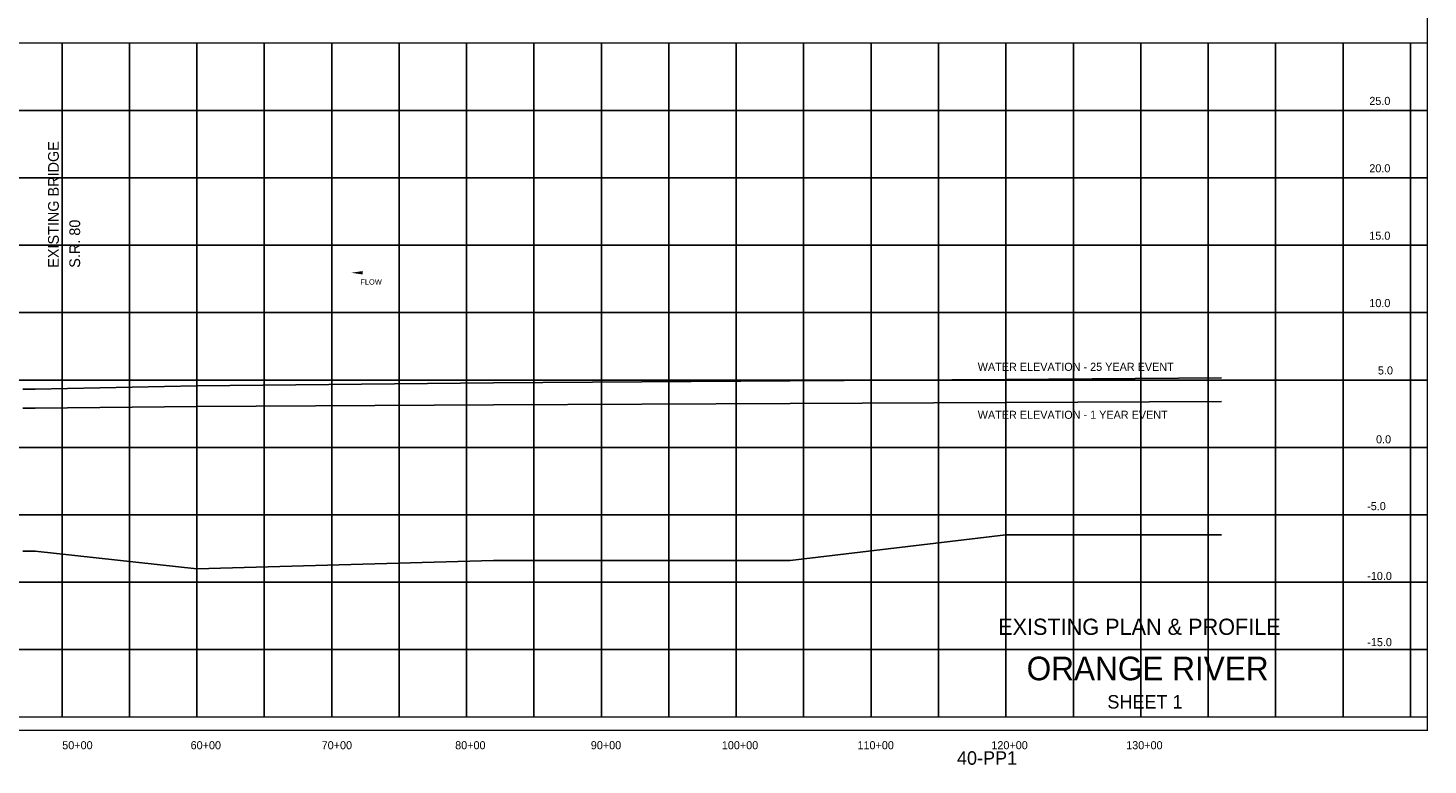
# Model space of a CAD drawing. Extents: x -16617 to -607, y 283 to 11005.
# Tile 2 of 3: x -10990 to -607, y 283 to 5752. Entities that reach past the tile are written whole.
import ezdxf
from ezdxf.enums import TextEntityAlignment as Align

# ---------------------------------------------------------------- set-up
doc = ezdxf.new("R2010")
doc.units = 0
doc.header["$LTSCALE"] = 800
doc.linetypes.add('DASHED', pattern=[0])
doc.linetypes.add('STREAM', pattern=[0])
doc.layers.get('0').update_dxf_attribs({"linetype": 'CONTINUOUS'})
for name, color, linetype in [('BORDER', 1, 'CONTINUOUS'), ('EXISTING', 7, 'CONTINUOUS'), ('GRID', 2, 'CONTINUOUS'), ('STRUCTTEXT', 7, 'CONTINUOUS'), ('TEXT', 7, 'CONTINUOUS'), ('TRUNKS', 5, 'STREAM')]:
    doc.layers.add(name, color=color, linetype=linetype)

# ---------------------------------------------------------------- blocks, each defined once
blk = doc.blocks.new('FLARROW')
at = {"color": 0}
blk.add_lwpolyline([(-0.28, 0.019, 0, 0.05, 0), (-0.112, 0.019, 0, 0, -0.087559), (-0.012, 0.001, 0, 0, 0.245722), (0.075, 0.013, 0, 0, -0.309425), (0.212, 0.015, 0, 0, 0), (0.278, 0.013, 0, 0, 0)], format="xyseb", dxfattribs=at)
blk.add_text('FLOW', height=0.08, dxfattribs=at).set_placement((0.015, -0.157), align=Align.CENTER)
blk = doc.blocks.new('FLOW')
at = {"layer": 'TRUNKS', "color": 0, "xscale": 500, "yscale": 500, "zscale": 500, "rotation": 26.28602035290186}
blk.add_blockref('FLARROW', (-11, 25), dxfattribs=at)

msp = doc.modelspace()

# ---------------------------------------------------------------- linework, layer by layer
at = {"layer": 'BORDER', "color": 0, "const_width": 10}
msp.add_lwpolyline([(-16612, 540), (-612, 540), (-612, 11000), (-16612, 11000)], close=True, dxfattribs=at)
for points in [[(-16612, 5640), (-612, 5640)], [(-16612, 640), (-612, 640)]]:
    msp.add_lwpolyline(points, dxfattribs=at)
at = {"layer": 'EXISTING', "color": 0}
for p, q in [((-9737, 3097), (-7537, 3119)), ((-7537, 3119), (-5337, 3133)), ((-5337, 3133), (-3737, 3143)), ((-3737, 3143), (-2137, 3155)), ((-11027, 3071), (-10967, 3072)), ((-10967, 3072), (-10937, 3072)), ((-10937, 3072), (-9737, 3097)), ((-11027, 2931), (-10967, 2932)), ((-10967, 2932), (-10937, 2931)), ((-10937, 2931), (-9737, 2943)), ((-9737, 2943), (-7537, 2956)), ((-7537, 2956), (-5337, 2966)), ((-5337, 2966), (-3737, 2973)), ((-3737, 2973), (-2137, 2980))]:
    msp.add_line(p, q, dxfattribs=at)
at = {"layer": 'EXISTING', "color": 0, "linetype": 'DASHED'}
for p, q in [((-5337, 1800), (-3737, 1990)), ((-3737, 1990), (-2137, 1990)), ((-11027, 1870), (-10967, 1870)), ((-10967, 1870), (-10937, 1870)), ((-10937, 1870), (-9737, 1740)), ((-9737, 1740), (-7537, 1800)), ((-7537, 1800), (-5337, 1800))]:
    msp.add_line(p, q, dxfattribs=at)
at = {"layer": 'GRID', "color": 0}
for points in [[(-10737, 640), (-10737, 5640)], [(-10237, 640), (-10237, 5640)], [(-9737, 640), (-9737, 5640)], [(-9237, 640), (-9237, 5640)], [(-8737, 640), (-8737, 5640)], [(-8237, 640), (-8237, 5640)], [(-7737, 640), (-7737, 5640)], [(-7237, 640), (-7237, 5640)], [(-6737, 640), (-6737, 5640)], [(-6237, 640), (-6237, 5640)], [(-5737, 640), (-5737, 5640)], [(-5237, 640), (-5237, 5640)], [(-4737, 640), (-4737, 5640)], [(-4237, 640), (-4237, 5640)], [(-3737, 640), (-3737, 5640)], [(-3237, 640), (-3237, 5640)], [(-2737, 640), (-2737, 5640)], [(-2237, 640), (-2237, 5640)], [(-1737, 640), (-1737, 5640)], [(-1237, 640), (-1237, 5640)], [(-737, 640), (-737, 5640)], [(-16612, 5140), (-612, 5140)], [(-16612, 4640), (-612, 4640)], [(-16612, 4140), (-612, 4140)], [(-16612, 3640), (-612, 3640)], [(-16612, 3140), (-612, 3140)], [(-16612, 2640), (-612, 2640)], [(-16612, 2140), (-612, 2140)], [(-16612, 1640), (-612, 1640)], [(-16612, 1140), (-612, 1140)]]:
    msp.add_lwpolyline(points, dxfattribs=at)

# ---------------------------------------------------------------- block references
at = {"layer": 'STRUCTTEXT', "color": 0, "rotation": 333.7644817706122}
msp.add_blockref('FLOW', (-8454, 3899), dxfattribs=at)

# ---------------------------------------------------------------- texts
at = {"layer": 'EXISTING', "color": 0}
for s, height, p in [('EXISTING PLAN & PROFILE', 120, (-2747, 1249)), ('40-PP1', 100, (-3877, 285))]:
    msp.add_text(s, height=height, dxfattribs=at).set_placement(p, align=Align.CENTER)
at = {"layer": 'TEXT', "color": 0}
for s, p in [('25.0', (-1042, 5181)), ('20.0', (-1042, 4681)), ('15.0', (-1042, 4181)), ('10.0', (-1042, 3681)), ('WATER ELEVATION - 25 YEAR EVENT', (-3946, 3208)), ('5.0', (-978, 3181)), ('WATER ELEVATION - 1 YEAR EVENT', (-3946, 2852)), ('0.0', (-992, 2670)), ('-5.0', (-1058, 2174))]:
    msp.add_text(s, height=60, dxfattribs=at).set_placement(p)
for s, p in [('EXISTING BRIDGE', (-10761, 3973)), ('S.R. 80', (-10603, 3973))]:
    msp.add_text(s, height=80, rotation=90, dxfattribs=at).set_placement(p)
for s, height, p in [('-10.0', 60, (-966, 1656)), ('-15.0', 60, (-966, 1165)), ('ORANGE RIVER', 175, (-2686, 912)), ('SHEET 1', 100, (-2706, 702)), ('50+00', 60, (-10623, 400)), ('60+00', 60, (-9671, 400)), ('70+00', 60, (-8699, 400)), ('80+00', 60, (-7709, 400)), ('90+00', 60, (-6703, 400)), ('100+00', 60, (-5709, 400)), ('110+00', 60, (-4703, 400)), ('120+00', 60, (-3710, 400)), ('130+00', 60, (-2710, 400))]:
    msp.add_text(s, height=height, dxfattribs=at).set_placement(p, align=Align.CENTER)

doc.saveas('drawing.dxf')
